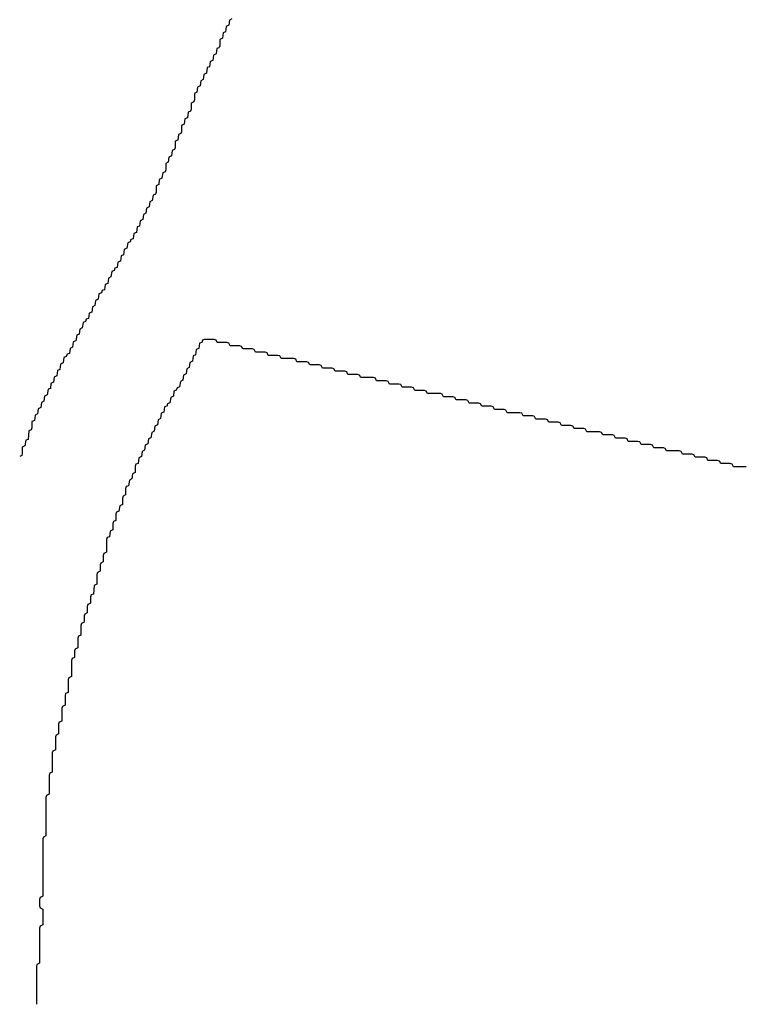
# Model space of a CAD drawing. Header units: inches. Extents: x 2668334 to 2765628, y 828034 to 955234.
# Tile 81 of 218: x 2668750 to 2673273, y 899852 to 906033. Entities that reach past the tile are written whole.
import ezdxf

# ---------------------------------------------------------------- set-up
doc = ezdxf.new("R2010")
doc.units = ezdxf.units.IN
doc.header["$MEASUREMENT"] = 0
for name, color, linetype in [('C6869', 7, 'Continuous'), ('C6960', 7, 'Continuous'), ('C6970', 7, 'Continuous')]:
    doc.layers.add(name, color=color, linetype=linetype)

msp = doc.modelspace()

# ---------------------------------------------------------------- linework, layer by layer
at = {"layer": 'C6869', "color": 4, "elevation": -4}
msp.add_lwpolyline([(2668854, 900000), (2668854, 899851.7)], dxfattribs=at)
at = {"layer": 'C6960', "color": 4, "elevation": -4}
for points in [[(2670000, 905857.3), (2669987.3, 905852.7), (2669982, 905818), (2669966, 905810), (2669962, 905778), (2669946, 905770), (2669942, 905738), (2669927.3, 905732.7), (2669922, 905698), (2669906, 905690), (2669902, 905658), (2669886, 905650), (2669882, 905618), (2669866, 905610), (2669862, 905578), (2669846, 905570), (2669846, 905530), (2669842, 905518), (2669826, 905510), (2669826, 905470), (2669822, 905458), (2669807.3, 905452.7), (2669802, 905418), (2669786, 905410), (2669782, 905378), (2669766, 905370), (2669766, 905330), (2669762, 905318), (2669747.3, 905312.7), (2669742, 905278), (2669726, 905270), (2669726, 905230), (2669722, 905218), (2669707.3, 905212.7), (2669702, 905178), (2669686, 905170), (2669682, 905138), (2669666, 905130), (2669666, 905090), (2669662, 905078), (2669647.3, 905072.7), (2669642, 905038), (2669626, 905030), (2669622, 904998), (2669606, 904990), (2669606, 904950), (2669602, 904938), (2669587.3, 904932.7), (2669582, 904898), (2669566, 904890), (2669562, 904858), (2669546, 904850), (2669542, 904818), (2669526, 904810), (2669522, 904778), (2669506, 904770), (2669502, 904738), (2669487.3, 904732.7), (2669482, 904698), (2669466, 904690), (2669462, 904658), (2669447.3, 904652.7), (2669442, 904638), (2669427.3, 904632.7), (2669422, 904598), (2669406, 904590), (2669402, 904558), (2669386, 904550), (2669382, 904518), (2669366, 904510), (2669362, 904478), (2669347.3, 904472.7), (2669342, 904458), (2669327.3, 904452.7), (2669322, 904418), (2669306, 904410), (2669302, 904378), (2669286, 904370), (2669282, 904338), (2669267.3, 904332.7), (2669262, 904318), (2669247.3, 904312.7), (2669242, 904278), (2669226, 904270), (2669222, 904238), (2669206, 904230), (2669202, 904198), (2669186, 904190), (2669182, 904158), (2669167.3, 904152.7), (2669162, 904138), (2669147.3, 904132.7), (2669142, 904098), (2669126, 904090), (2669122, 904058), (2669107.3, 904052.7), (2669102, 904018), (2669086, 904010), (2669082, 903978), (2669066, 903970), (2669062, 903938), (2669047.3, 903932.7), (2669042, 903918), (2669027.3, 903912.7), (2669022, 903878), (2669006, 903870), (2669002, 903838), (2668986, 903830), (2668982, 903798), (2668966, 903790), (2668962, 903758), (2668946, 903750), (2668942, 903718), (2668927.3, 903712.7), (2668922, 903678), (2668906, 903670), (2668902, 903638), (2668886, 903630), (2668882, 903598), (2668866, 903590), (2668862, 903558), (2668846, 903550), (2668842, 903518), (2668826, 903510), (2668826, 903470), (2668822, 903458), (2668807.3, 903452.7), (2668802, 903398), (2668787.3, 903392.7), (2668782, 903358), (2668766, 903350), (2668766, 903310), (2668762, 903298), (2668749.5, 903291.8)], [(2670000, 904006), (2669990, 904006), (2669982, 904022), (2669970, 904026), (2669910, 904026), (2669898, 904022), (2669892.7, 904007.3), (2669878, 904002), (2669874, 903970), (2669858, 903962), (2669854, 903930), (2669838, 903922), (2669834, 903890), (2669818, 903882), (2669814, 903850), (2669798, 903842), (2669794, 903810), (2669778, 903802), (2669774, 903770), (2669758, 903762), (2669752.7, 903727.3), (2669738, 903722), (2669732.7, 903707.3), (2669718, 903702), (2669714, 903670), (2669698, 903662), (2669692.7, 903627.3), (2669678, 903622), (2669672.7, 903607.3), (2669658, 903602), (2669654, 903570), (2669638, 903562), (2669634, 903530), (2669618, 903522), (2669614, 903490), (2669598, 903482), (2669594, 903450), (2669578, 903442), (2669572.7, 903407.3), (2669558, 903402), (2669554, 903370), (2669538, 903362), (2669534, 903330), (2669518, 903322), (2669514, 903290), (2669498, 903282), (2669492.7, 903247.3), (2669478, 903242), (2669474, 903230), (2669474, 903190), (2669458, 903182), (2669454, 903150), (2669438, 903142), (2669432.7, 903107.3), (2669418, 903102), (2669414, 903090), (2669414, 903050), (2669398, 903042), (2669394, 903030), (2669394, 902990), (2669378, 902982), (2669372.7, 902947.3), (2669358, 902942), (2669354, 902930), (2669354, 902890), (2669338, 902882), (2669334, 902870), (2669334, 902830), (2669318, 902822), (2669312.7, 902787.3), (2669298, 902782), (2669294, 902770), (2669294, 902690), (2669278, 902682), (2669274, 902670), (2669274, 902630), (2669258, 902622), (2669254, 902610), (2669254, 902570), (2669238, 902562), (2669234, 902550), (2669234, 902490), (2669218, 902482), (2669212.7, 902427.3), (2669198, 902422), (2669194, 902410), (2669194, 902370), (2669178, 902362), (2669174, 902350), (2669174, 902310), (2669158, 902302), (2669154, 902290), (2669154, 902250), (2669138, 902242), (2669134, 902230), (2669134, 902170), (2669118, 902162), (2669114, 902150), (2669114, 902090), (2669098, 902082), (2669094, 902070), (2669094, 902030), (2669078, 902022), (2669074, 902010), (2669074, 901910), (2669058, 901902), (2669054, 901890), (2669054, 901810), (2669038, 901802), (2669034, 901790), (2669034, 901730), (2669018, 901722), (2669014, 901710), (2669014, 901630), (2668998, 901622), (2668994, 901610), (2668994, 901550), (2668978, 901542), (2668974, 901530), (2668974, 901450), (2668958, 901442), (2668954, 901430), (2668954, 901310), (2668938, 901302), (2668934, 901290), (2668934, 901170), (2668918, 901162), (2668914, 901150), (2668914, 900910), (2668898, 900902), (2668894, 900890), (2668894, 900530), (2668878, 900522), (2668874, 900510), (2668874, 900470), (2668878, 900458), (2668894, 900450), (2668894, 900350), (2668878, 900342), (2668874, 900330), (2668874, 900110), (2668858, 900102), (2668854, 900090), (2668854, 900000)]]:
    msp.add_lwpolyline(points, dxfattribs=at)
at = {"layer": 'C6970', "color": 4, "elevation": -4}
for points in [[(2670082, 906038), (2670066, 906030), (2670062, 905998), (2670046, 905990), (2670042, 905958), (2670026, 905950), (2670022, 905918), (2670006, 905910), (2670006, 905870), (2670002, 905858), (2670000, 905857.3)], [(2673310, 903226), (2673230, 903226), (2673222, 903242), (2673210, 903246), (2673150, 903246), (2673142, 903262), (2673130, 903266), (2673070, 903266), (2673062, 903282), (2673050, 903286), (2672990, 903286), (2672982, 903302), (2672970, 903306), (2672910, 903306), (2672902, 903322), (2672890, 903326), (2672810, 903326), (2672802, 903342), (2672790, 903346), (2672730, 903346), (2672722, 903362), (2672710, 903366), (2672650, 903366), (2672642, 903382), (2672630, 903386), (2672570, 903386), (2672562, 903402), (2672550, 903406), (2672490, 903406), (2672482, 903422), (2672470, 903426), (2672410, 903426), (2672402, 903442), (2672390, 903446), (2672310, 903446), (2672302, 903462), (2672290, 903466), (2672230, 903466), (2672222, 903482), (2672210, 903486), (2672150, 903486), (2672142, 903502), (2672130, 903506), (2672070, 903506), (2672062, 903522), (2672050, 903526), (2671990, 903526), (2671982, 903542), (2671970, 903546), (2671910, 903546), (2671902, 903562), (2671890, 903566), (2671810, 903566), (2671802, 903582), (2671790, 903586), (2671730, 903586), (2671722, 903602), (2671710, 903606), (2671650, 903606), (2671642, 903622), (2671630, 903626), (2671570, 903626), (2671562, 903642), (2671550, 903646), (2671490, 903646), (2671482, 903662), (2671470, 903666), (2671410, 903666), (2671402, 903682), (2671390, 903686), (2671310, 903686), (2671302, 903702), (2671290, 903706), (2671230, 903706), (2671222, 903722), (2671210, 903726), (2671150, 903726), (2671142, 903742), (2671130, 903746), (2671070, 903746), (2671062, 903762), (2671050, 903766), (2670990, 903766), (2670982, 903782), (2670970, 903786), (2670890, 903786), (2670882, 903802), (2670870, 903806), (2670810, 903806), (2670802, 903822), (2670790, 903826), (2670730, 903826), (2670722, 903842), (2670710, 903846), (2670650, 903846), (2670642, 903862), (2670630, 903866), (2670570, 903866), (2670562, 903882), (2670550, 903886), (2670490, 903886), (2670482, 903902), (2670470, 903906), (2670390, 903906), (2670382, 903922), (2670370, 903926), (2670310, 903926), (2670302, 903942), (2670290, 903946), (2670230, 903946), (2670222, 903962), (2670210, 903966), (2670150, 903966), (2670142, 903982), (2670130, 903986), (2670070, 903986), (2670062, 904002), (2670050, 904006), (2670000, 904006)]]:
    msp.add_lwpolyline(points, dxfattribs=at)

doc.saveas('drawing.dxf')
